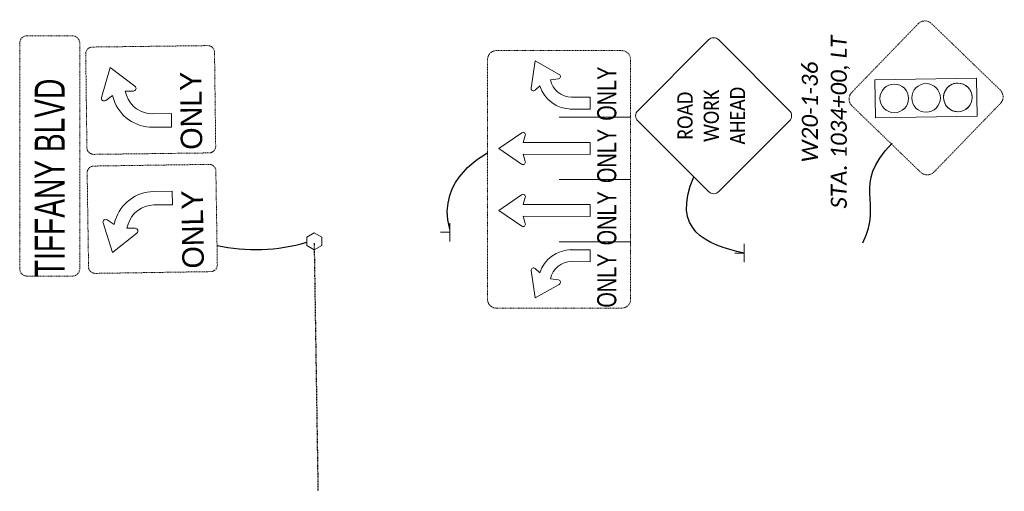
# Model space of a CAD drawing. Extents: x 2474761 to 2485264, y 499455 to 501118.
# Tile 29 of 30: x 2484834 to 2485006, y 500202 to 500285. Entities that reach past the tile are written whole.
import ezdxf
from ezdxf.enums import TextEntityAlignment as Align

# ---------------------------------------------------------------- set-up
doc = ezdxf.new("R2010")
doc.units = 21
doc.header["$MEASUREMENT"] = 0
doc.linetypes.add('DGN Style 2', pattern=[0.017105, 0.010263, -0.006842])
doc.linetypes.add('OhDOT_USTN2', pattern=[0.11, 0.069, -0.041])
for name, color, linetype in [('MT_P_Cells', 7, 'Continuous'), ('MT_P_Text', 7, 'Continuous'), ('RD_X_Cells', 7, 'Continuous'), ('SH_Text', 7, 'Continuous'), ('SN_P_Signs', 120, 'Continuous'), ('SN_X_Cantilever_Overhead', 133, 'OhDOT_USTN2'), ('SN_X_Public', 3, 'Continuous')]:
    doc.layers.add(name, color=color, linetype=linetype)
doc.styles.add('P_Slanted-Normal LS 0.50', font='calibrii.ttf', dxfattribs={"height": 0.14})
doc.styles.add('Style-Calibri', font='calibri.ttf')
doc.styles.add('Style-ISO_FONTLEFT', font='ISO_FONTLEFT.shx')

# ---------------------------------------------------------------- blocks, each defined once
blk = doc.blocks.new('W20-1')
at = {"layer": 'SN_P_Signs', "color": 132, "linetype": 'Continuous', "lineweight": 13, "flags": 128}
blk.add_lwpolyline([(-0.6629, 0.7254), (-0.0442, 1.3441, -0.414214), (0.0442, 1.3441), (0.6629, 0.7254, -0.414214), (0.6629, 0.637), (0.0442, 0.0183, -0.414214), (-0.0442, 0.0183), (-0.6629, 0.637, -0.414214)], format="xyb", close=True, dxfattribs=at)
at = {"layer": 'SN_P_Signs', "color": 7, "linetype": 'Continuous', "lineweight": 13, "style": 'Style-Calibri', "width": 0.840421}
for s, p in [('ROAD', (0, 0.9313)), ('WORK', (0, 0.702)), ('AHEAD', (0, 0.473))]:
    blk.add_text(s, height=0.13327, dxfattribs=at).set_placement(p, align=Align.MIDDLE_CENTER)
blk = doc.blocks.new('SGN1P_2')
at = {"layer": 'MT_P_Cells', "color": 3, "linetype": 'Continuous', "lineweight": 0}
for p, q in [((0, 0), (-0.08, 0)), ((0, 0.08), (0, -0.08))]:
    blk.add_line(p, q, dxfattribs=at)
blk = doc.blocks.new('R3-5R')
at = {"layer": 'SN_X_Public', "color": 132, "linetype": 'DGN Style 2', "lineweight": 0, "flags": 128}
blk.add_lwpolyline([(-1.641, 4.5), (1.641, 4.5, -0.414214), (1.875, 4.266), (1.875, 0.234, -0.414214), (1.641, 0), (-1.641, 0, -0.414214), (-1.875, 0.234), (-1.875, 4.266, -0.414214)], format="xyb", close=True, dxfattribs=at)
at = {"layer": 'SN_X_Public', "color": 7, "linetype": 'Continuous', "lineweight": 0, "flags": 128}
blk.add_lwpolyline([(-0.953, 2.187, -0.325607), (0.033, 3.541), (0.174, 3.586), (0.007, 3.823, -0.711791), (0.111, 3.967), (1.156, 3.656), (0.488, 2.794, -0.711791), (0.32, 2.85), (0.318, 3.14), (0.176, 3.095, 0.325589), (-0.484, 2.187), (-0.484, 1.531), (-0.953, 1.531)], format="xyb", close=True, dxfattribs=at)
at = {"layer": 'SN_X_Public', "color": 7, "linetype": 'Continuous', "lineweight": 0, "style": 'Style-ISO_FONTLEFT'}
blk.add_text('ONLY', height=0.75, dxfattribs=at).set_placement((-0.391, 0.844), align=Align.MIDDLE_CENTER)
blk = doc.blocks.new('R3-5L')
at = {"layer": 'SN_X_Public', "color": 132, "linetype": 'DGN Style 2', "lineweight": 0, "flags": 128}
blk.add_lwpolyline([(-15.36, 4.34), (-14.55, -6.57, 0.414214), (-13.72, -7.29), (-0.32, -6.29, 0.414214), (0.41, -5.45), (-0.41, 5.45, 0.414214), (-1.24, 6.17), (-14.64, 5.18, 0.414214)], format="xyb", close=True, dxfattribs=at)
at = {"layer": 'SN_X_Public', "color": 7, "linetype": 'Continuous', "lineweight": 0, "flags": 128}
blk.add_lwpolyline([(-7.51, 2.63, 0.325607), (-11.76, -0.98), (-11.88, -1.47), (-12.71, -0.97, 0.711791), (-13.16, -1.35), (-11.87, -4.75), (-9.17, -2.31, 0.711791), (-9.4, -1.77), (-10.36, -1.83), (-10.24, -1.35, -0.325589), (-7.39, 1.07), (-5.21, 1.23), (-5.33, 2.79)], format="xyb", close=True, dxfattribs=at)
at = {"layer": 'SN_X_Public', "color": 7, "linetype": 'Continuous', "lineweight": 0, "style": 'Style-ISO_FONTLEFT'}
blk.add_text('ONLY', height=2.5, rotation=94.249, dxfattribs=at).set_placement((-2.71, -1.51), align=Align.MIDDLE_CENTER)
blk = doc.blocks.new('W3-3')
at = {"layer": 'SN_X_Public', "color": 132, "linetype": 'DGN Style 2', "lineweight": 0, "flags": 128}
blk.add_lwpolyline([(12.96, 14.63), (1.18, 26.42, 0.414214), (-1.18, 26.42), (-12.96, 14.63, 0.414214), (-12.96, 12.27), (-1.18, 0.49, 0.414214), (1.18, 0.49), (12.96, 12.27, 0.414214)], format="xyb", close=True, dxfattribs=at)
at = {"layer": 'SN_X_Public', "color": 7, "linetype": 'Continuous', "lineweight": 0, "flags": 128}
blk.add_lwpolyline([(3.33, 4.56), (3.33, 22.34), (-3.33, 22.34), (-3.33, 4.56), (3.33, 4.56)], dxfattribs=at)
blk.add_lwpolyline([(2.5, 7.9, -1), (-2.5, 7.9, -1)], format="xyb", close=True, dxfattribs=at)
at = {"layer": 'SN_X_Public', "color": 7, "linetype": 'Continuous', "lineweight": 0}
for centre in [(0, 19.01), (0, 13.45), (0, 7.9)]:
    blk.add_circle(centre, 2.5, dxfattribs=at)
blk = doc.blocks.new('POST')
at = {"layer": 'RD_X_Cells', "color": 30, "linetype": 'Continuous', "lineweight": 0, "flags": 128}
blk.add_lwpolyline([(-0.0649, -0.0375), (0, -0.075), (0.0649, -0.0375), (0.0649, 0.0375), (0, 0.075), (-0.0649, 0.0375), (-0.0649, -0.0375)], dxfattribs=at)
blk = doc.blocks.new('D3-1_2')
at = {"layer": 'SN_X_Public', "color": 132, "linetype": 'DGN Style 2', "lineweight": 0, "flags": 128}
for points in [[(18.75, 10), (-18.75, 10)], [(-20, 8.75), (-20, 1.25)], [(20, 8.75), (20, 1.25)], [(-18.75, 0), (18.75, 0)]]:
    blk.add_lwpolyline(points, dxfattribs=at)
at = {"layer": 'SN_X_Public', "color": 132, "linetype": 'DGN Style 2', "lineweight": 0, "extrusion": (0, 0, -1)}
for centre, start, end in [((18.75, 8.75), 0, 90), ((-18.75, 1.25), 180, 270)]:
    blk.add_arc(centre, 1.25, start, end, dxfattribs=at)
at = {"layer": 'SN_X_Public', "color": 132, "linetype": 'DGN Style 2', "lineweight": 0}
for centre, start, end in [((18.75, 8.75), 0, 90), ((-18.75, 1.25), 180, 270)]:
    blk.add_arc(centre, 1.25, start, end, dxfattribs=at)
at = {"layer": 'SN_X_Public', "color": 7, "linetype": 'Continuous', "lineweight": 0, "style": 'Style-ISO_FONTLEFT', "width": 0.7}
blk.add_text('TIFFANY BLVD', height=5, dxfattribs=at).set_placement((-3.65, 5), align=Align.MIDDLE_CENTER)
blk = doc.blocks.new('R3-H8da')
at = {"layer": 'SN_X_Public', "color": 7, "linetype": 'Continuous', "lineweight": 0}
for p, q in [((-10.89, 0.11), (-10.77, 12.61)), ((0, 0), (0.12, 12.5)), ((10.89, -0.11), (11.01, 12.39))]:
    blk.add_line(p, q, dxfattribs=at)
at = {"layer": 'SN_X_Public', "color": 132, "linetype": 'DGN Style 2', "lineweight": 0, "flags": 128}
blk.add_lwpolyline([(-22.27, 23.66), (-22.48, 1.78, 0.414214), (-20.94, 0.2), (20.94, -0.2, 0.414214), (22.51, 1.34), (22.73, 23.22, 0.414214), (21.18, 24.79), (-20.69, 25.2, 0.414214)], format="xyb", close=True, dxfattribs=at)
at = {"layer": 'SN_X_Public', "color": 7, "linetype": 'Continuous', "lineweight": 0, "flags": 128}
for points in [[(-5.19, 23.07), (-2.49, 19.06, -0.712491), (-2.97, 18.43), (-4.19, 18.83), (-4.31, 7.13), (-6.39, 7.15), (-6.27, 18.85), (-7.51, 18.47, -0.712491), (-7.97, 19.11)], [(5.64, 22.96), (8.34, 18.95, -0.712491), (7.87, 18.32), (6.64, 18.72), (6.53, 7.02), (4.44, 7.04), (4.56, 18.74), (3.32, 18.37, -0.712491), (2.86, 19.01)], [(-12.18, 10.44, 0.326039), (-16.19, 16.04), (-15.42, 16.84, 0.712491), (-15.77, 17.54), (-20.56, 16.87), (-18.22, 12.64, 0.712491), (-17.45, 12.77), (-17.22, 14.16, -0.355215), (-14.27, 10.46), (-14.31, 7.22), (-12.22, 7.2), (-12.19, 10.7)], [(12.39, 10.2, -0.326039), (16.5, 15.72), (15.74, 16.53, -0.712491), (16.11, 17.23), (20.89, 16.46), (18.46, 12.28, -0.712491), (17.69, 12.43), (17.5, 13.82, 0.355215), (14.47, 10.18), (14.44, 6.94), (12.36, 6.96), (12.39, 10.46)]]:
    blk.add_lwpolyline(points, format="xyb", close=True, dxfattribs=at)
at = {"layer": 'SN_X_Public', "color": 7, "linetype": 'Continuous', "lineweight": 0, "style": 'Style-ISO_FONTLEFT', "width": 0.78}
for p in [(-17.64, 4.34), (-6.76, 4.23), (4.13, 4.13), (15.01, 4.02)]:
    blk.add_text('ONLY', height=3.333, rotation=359.441, dxfattribs=at).set_placement(p, align=Align.MIDDLE_CENTER)

msp = doc.modelspace()

# ---------------------------------------------------------------- linework, layer by layer
at = {"layer": 'MT_P_Cells'}
msp.add_open_spline([(2484981.23, 500245.68), (2484984.96, 500252.97), (2484979.02, 500255.46), (2484986.37, 500263.09)], degree=3, dxfattribs=at)
at = {"layer": 'MT_P_Text'}
msp.add_open_spline([(2484960.49, 500243.87), (2484953.71, 500245.39), (2484947.76, 500247.88), (2484951.68, 500257.22)], degree=3, dxfattribs=at)
at = {"layer": 'SH_Text'}
msp.add_arc((2484875.13, 500276.16), 31.67, 257.6576, 286.4358, dxfattribs=at)
msp.add_open_spline([(2484909.05, 500248.05), (2484906.63, 500257.07), (2484915.66, 500261.22), (2484915.66, 500261.4)], degree=3, dxfattribs=at)
at = {"layer": 'SN_X_Cantilever_Overhead'}
msp.add_line((2484885.37, 500245.62), (2484886.04, 500202.26), dxfattribs=at)

# ---------------------------------------------------------------- block references
at = {"layer": 'MT_P_Cells', "color": 3, "linetype": 'Continuous', "lineweight": 0, "xscale": 20, "yscale": 20, "zscale": 20}
for p in [(2484909.05, 500247.51), (2484960.49, 500243.87)]:
    msp.add_blockref('SGN1P_2', p, dxfattribs=at)
at = {"layer": 'RD_X_Cells', "color": 30, "linetype": 'Continuous', "lineweight": 0, "xscale": 20, "yscale": 20, "zscale": 20, "rotation": 180}
msp.add_blockref('POST', (2484885.39, 500245.93), dxfattribs=at)
at = {"layer": 'SN_P_Signs', "color": 7, "linetype": 'Continuous', "lineweight": 13, "xscale": 20, "yscale": 20, "zscale": 20, "rotation": 90}
msp.add_blockref('W20-1', (2484968.79, 500267.88), dxfattribs=at)
at = {"layer": 'SN_X_Public', "color": 132, "linetype": 'DGN Style 2', "lineweight": 0}
for name, p, rotation in [('W3-3', (2485005.73, 500271.21), 90.932087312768), ('R3-H8da', (2484940.66, 500256.76), 90.55902889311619)]:
    msp.add_blockref(name, p, dxfattribs=dict(at, rotation=rotation))
for name, p, xscale, yscale, zscale, rotation in [('D3-1_2', (2484844.43, 500260.85), 1.05, 1.05, 1.05, 90), ('R3-5R', (2484868.07, 500270.77), 5.000248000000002, 5.000248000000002, 5.000248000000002, 90.71073075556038), ('R3-5L', (2484868.33, 500250.03), 1.5, 1.5, 1.5, 356.6050815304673)]:
    msp.add_blockref(name, p, dxfattribs=dict(at, xscale=xscale, yscale=yscale, zscale=zscale, rotation=rotation))

# ---------------------------------------------------------------- texts
at = {"layer": 'MT_P_Text', "linetype": 'Continuous', "style": 'P_Slanted-Normal LS 0.50'}
for s, p in [('STA. 1034+00, LT', (2484975.63, 500251.67)), ('W20-1-36', (2484970.57, 500259.7))]:
    msp.add_text(s, height=2.8, rotation=90, dxfattribs=at).set_placement(p, align=Align.TOP_LEFT)

doc.saveas('drawing.dxf')
